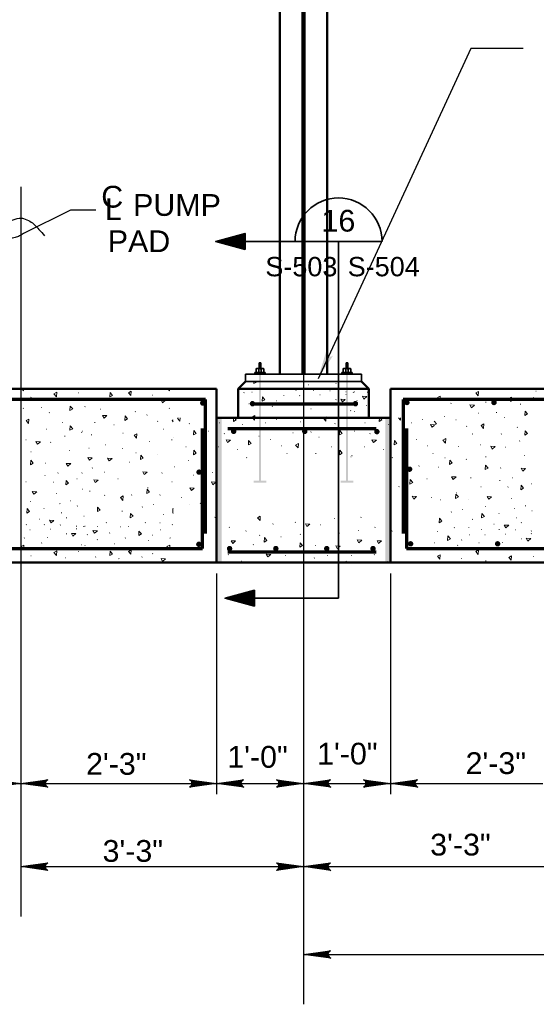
# Model space of a CAD drawing. Extents: x -92 to 946, y 181 to 432.
# Tile 2 of 12: x -4 to 67, y 199 to 335. Entities that reach past the tile are written whole.
import ezdxf

# ---------------------------------------------------------------- set-up
doc = ezdxf.new("R2010")
doc.units = 0
doc.header["$LTSCALE"] = 0.945
doc.header["$MEASUREMENT"] = 0
doc.linetypes.add('ACAD_ISO03W100', pattern=[360, 144, -216])
for name, color, linetype, lineweight in [('S-Anno-Dims', 33, 'Continuous', 35), ('S-Anno-Patt', 152, 'Continuous', 18), ('S-Anno-Symb-Sect', 4, 'Continuous', 35), ('S-Anno-Text', 53, 'Continuous', 35), ('S-Cols-Prim', 6, 'Continuous', 50), ('S-Sect-Conc', 6, 'Continuous', 50), ('S-Sect-Join', 1, 'Continuous', 35), ('S-Slab-Rbar', 7, 'Continuous', 70), ('S-Sppt-Misc', 3, 'Continuous', 35), ('S-Sppt-Shps', 3, 'Continuous', 35)]:
    doc.layers.add(name, color=color, linetype=linetype, lineweight=lineweight)
doc.styles.add('NOTES', font='romans.shx')

# ---------------------------------------------------------------- blocks, each defined once
blk = doc.blocks.new('LARROW')
at = {"color": 0, "linetype": 'ByBlock', "lineweight": -2, "flags": 128}
blk.add_lwpolyline([(-4.93, 0.71), (0, 0), (-4.92, -0.71), (-4.77, -0.59), (-4.55, -0.38), (-4.44, -0.19), (-4.42, 0), (-4.46, 0.21), (-4.57, 0.41), (-4.79, 0.61), (-4.93, 0.71), (-0.15, 0.01), (-4.76, -0.67), (-4.62, -0.56), (-4.39, -0.34), (-4.32, -0.06), (-4.37, 0.22), (-4.5, 0.41), (-4.67, 0.57), (-4.78, 0.65), (-0.41, 0.01), (-4.56, -0.59), (-4.41, -0.49), (-4.33, -0.37), (-4.25, -0.21), (-4.21, 0.01), (-4.23, 0.19), (-4.32, 0.33), (-4.5, 0.44), (-4.61, 0.58), (-0.71, 0.01), (-4.33, -0.5), (-4.17, -0.3), (-4.12, -0.06), (-4.14, 0.22), (-4.45, 0.51), (-1.05, 0.02), (-4.12, -0.41), (-4.07, -0.26), (-3.98, -0.04), (-4.04, 0.21), (-4.28, 0.43), (-1.36, 0.02), (-4.01, -0.31), (-3.92, -0.14), (-3.88, 0.04), (-4.07, 0.33), (-1.73, 0.02), (-3.85, -0.24), (-3.79, -0.11), (-3.77, 0.04), (-3.92, 0.25), (-2.17, 0.02), (-3.71, -0.15), (-3.67, 0.05), (-3.81, 0.17), (-2.53, 0.02), (-3.61, -0.09), (-3.63, 0.1), (-2.9, 0.02), (-3.57, -0.03), (-3.59, 0.03), (-3.36, 0.03)], dxfattribs=at)

msp = doc.modelspace()

# ---------------------------------------------------------------- hatches: boundary and pattern name
at = {"layer": 'S-Anno-Text', "lineweight": 25, "extrusion": (0, 0, -1)}
msp.add_hatch(color=256, dxfattribs=at).paths.add_polyline_path([(-37.33, 285.38), (-39.4, 288.56), (-39.28, 288.49), (-39.08, 288.41), (-38.9, 288.39), (-38.74, 288.43), (-38.62, 288.51), (-38.52, 288.65), (-38.44, 288.86), (-38.41, 289.01)], flags=16)
at = {"layer": 'S-Slab-Rbar'}
h = msp.add_hatch(color=256, dxfattribs=at)
edge = h.paths.add_edge_path(flags=16)
edge.add_ellipse((21.43, 282.02), major_axis=(0, 0.375), ratio=0.999811, start_angle=0, end_angle=360)
h = msp.add_hatch(color=256, dxfattribs=at)
edge = h.paths.add_edge_path(flags=16)
edge.add_ellipse((28.29, 281.93), major_axis=(0.375, 0), ratio=0.999901, start_angle=0, end_angle=360)
h = msp.add_hatch(color=256, dxfattribs=at)
edge = h.paths.add_edge_path(flags=16)
edge.add_ellipse((42.49, 281.93), major_axis=(0.375, 0), ratio=0.999901, start_angle=0, end_angle=360)
h = msp.add_hatch(color=256, dxfattribs=at)
edge = h.paths.add_edge_path(flags=16)
edge.add_ellipse((49.59, 282.09), major_axis=(0, 0.375), ratio=0.999811, start_angle=0, end_angle=360)
h = msp.add_hatch(color=256, dxfattribs=at)
edge = h.paths.add_edge_path(flags=16)
edge.add_ellipse((61.6, 282.09), major_axis=(0, 0.375), ratio=0.999811, start_angle=0, end_angle=360)
h = msp.add_hatch(color=256, dxfattribs=at)
edge = h.paths.add_edge_path(flags=16)
edge.add_ellipse((25.69, 278.11), major_axis=(0, 0.375), ratio=0.999811, start_angle=0, end_angle=360)
h = msp.add_hatch(color=256, dxfattribs=at)
edge = h.paths.add_edge_path(flags=16)
edge.add_ellipse((35.5, 278.11), major_axis=(0, 0.375), ratio=0.999811, start_angle=0, end_angle=360)
h = msp.add_hatch(color=256, dxfattribs=at)
edge = h.paths.add_edge_path(flags=16)
edge.add_ellipse((45.45, 278.07), major_axis=(0, 0.375), ratio=0.999811, start_angle=0, end_angle=360)
h = msp.add_hatch(color=256, dxfattribs=at)
edge = h.paths.add_edge_path(flags=16)
edge.add_ellipse((49.96, 272.89), major_axis=(0, 0.375), ratio=0.999811, start_angle=0, end_angle=360)
h = msp.add_hatch(color=256, dxfattribs=at)
edge = h.paths.add_edge_path(flags=16)
edge.add_ellipse((20.92, 272.49), major_axis=(0, 0.375), ratio=0.999811, start_angle=0, end_angle=360)
h = msp.add_hatch(color=256, dxfattribs=at)
edge = h.paths.add_edge_path(flags=16)
edge.add_ellipse((20.89, 262.53), major_axis=(0, 0.375), ratio=0.999811, start_angle=0, end_angle=360)
h = msp.add_hatch(color=256, dxfattribs=at)
edge = h.paths.add_edge_path(flags=16)
edge.add_ellipse((25.13, 261.94), major_axis=(0, 0.375), ratio=0.999901, start_angle=0, end_angle=360)
h = msp.add_hatch(color=256, dxfattribs=at)
edge = h.paths.add_edge_path(flags=16)
edge.add_ellipse((31.51, 261.94), major_axis=(0, 0.375), ratio=0.999901, start_angle=0, end_angle=360)
h = msp.add_hatch(color=256, dxfattribs=at)
edge = h.paths.add_edge_path(flags=16)
edge.add_ellipse((38.53, 261.94), major_axis=(0, 0.375), ratio=0.999901, start_angle=0, end_angle=360)
h = msp.add_hatch(color=256, dxfattribs=at)
edge = h.paths.add_edge_path(flags=16)
edge.add_ellipse((44.91, 261.94), major_axis=(0, 0.375), ratio=0.999901, start_angle=0, end_angle=360)
h = msp.add_hatch(color=256, dxfattribs=at)
edge = h.paths.add_edge_path(flags=16)
edge.add_ellipse((50.1, 262.6), major_axis=(0, 0.375), ratio=0.999811, start_angle=0, end_angle=360)
h = msp.add_hatch(color=256, dxfattribs=at)
edge = h.paths.add_edge_path(flags=16)
edge.add_ellipse((62.1, 262.6), major_axis=(0, 0.375), ratio=0.999811, start_angle=0, end_angle=360)
at = {"layer": 'S-Sppt-Misc'}
for points in [[(28.45, 271.05), (28.45, 271.3), (29.2, 271.3), (29.2, 286), (29.45, 286), (29.45, 271.3), (30.2, 271.3), (30.2, 271.05)], [(40.45, 271.05), (40.45, 271.3), (41.2, 271.3), (41.2, 286), (41.45, 286), (41.45, 271.3), (42.2, 271.3), (42.2, 271.05)]]:
    msp.add_hatch(color=256, dxfattribs=at).paths.add_polyline_path(points, flags=16)

# ---------------------------------------------------------------- linework, layer by layer
at = {"layer": 'S-Anno-Dims', "lineweight": 25}
for p, q in [((35.33, 422.65), (35.33, 199.07)), ((-3.67, 311.84), (-3.67, 211.19)), ((23.33, 258.5), (23.33, 228.04)), ((47.33, 258.5), (47.33, 228.04)), ((-9.67, 229.54), (11.33, 229.54)), ((11.33, 229.54), (29.33, 229.54)), ((29.33, 229.54), (47.33, 229.54)), ((47.33, 229.54), (68.32, 229.54)), ((47.33, 229.54), (68.32, 229.54)), ((-3.67, 218.07), (35.33, 218.07)), ((35.33, 218.07), (74.32, 218.07)), ((35.33, 218.07), (74.32, 218.07)), ((35.33, 205.95), (191.35, 205.95))]:
    msp.add_line(p, q, dxfattribs=at)
at = {"layer": 'S-Anno-Patt'}
for p, q in [((30.58, 284.03), (30.53, 284.01)), ((32.58, 284.01), (32.54, 284)), ((36.06, 284.52), (36.02, 284.51)), ((39.83, 284.71), (39.78, 284.7)), ((42.25, 284.94), (42.21, 284.93)), ((61.97, 283.93), (61.92, 283.92)), ((-2.24, 282.82), (-2.29, 282.8)), ((2.54, 282.55), (2.49, 282.54)), ((4.34, 283.44), (4.3, 283.42)), ((6.68, 282.66), (6.63, 282.65)), ((13.08, 282.66), (13.03, 282.65)), ((14.56, 283.12), (14.51, 283.11)), ((27.14, 283.45), (27.09, 283.43)), ((28.25, 283.51), (28.2, 283.5)), ((32.63, 283.04), (32.59, 283.03)), ((34.3, 283.76), (34.25, 283.75)), ((34.8, 283.04), (34.76, 283.03)), ((36.77, 283.76), (36.72, 283.75)), ((37.63, 283.14), (37.58, 283.13)), ((38.99, 283.71), (38.94, 283.7)), ((41.21, 283.56), (41.16, 283.55)), ((41.21, 283.19), (41.16, 283.18)), ((42.22, 283.5), (42.17, 283.48)), ((42.37, 283.56), (42.32, 283.55)), ((44.13, 283.51), (44.09, 283.5)), ((67.08, 282.76), (67.03, 282.74)), ((67.44, 283.67), (67.39, 283.65)), ((-3.28, 281.29), (-3.33, 281.28)), ((-0.77, 281.41), (-0.82, 281.39)), ((5.2, 281.52), (5.15, 281.51)), ((7.37, 281.18), (7.32, 281.16)), ((9.88, 282.44), (9.83, 282.42)), ((16.84, 281.29), (16.8, 281.28)), ((27.84, 281.92), (27.79, 281.91)), ((31.03, 281.58), (30.99, 281.56)), ((31.6, 282.32), (31.55, 282.31)), ((34, 281.92), (33.95, 281.91)), ((36.4, 281.23), (36.35, 281.22)), ((37.2, 281.97), (37.15, 281.96)), ((39.83, 282.49), (39.78, 282.48)), ((42.71, 282.38), (42.66, 282.36)), ((44.08, 281.69), (44.03, 281.68)), ((55.69, 281.99), (55.64, 281.97)), ((57.17, 282.44), (57.13, 282.43)), ((60.5, 282.14), (60.45, 282.13)), ((65.28, 281.87), (65.23, 281.86)), ((0.31, 280.71), (0.26, 280.69)), ((12.16, 280.84), (12.11, 280.82)), ((13.76, 280.38), (13.71, 280.36)), ((26.35, 281.12), (26.35, 281.12)), ((41.51, 280.06), (41.47, 280.05)), ((41.87, 280.97), (41.82, 280.96)), ((42.37, 280.87), (42.32, 280.86)), ((54.77, 280.16), (54.73, 280.14)), ((59.46, 280.62), (59.41, 280.6)), ((61.97, 280.73), (61.92, 280.72)), ((63.05, 280.03), (63, 280.02)), ((2.08, 279.35), (2.04, 279.34)), ((6.57, 279.35), (6.52, 279.34)), ((9.19, 279.01), (9.15, 278.99)), ((15.24, 279.5), (15.19, 279.48)), ((19.58, 279.18), (19.54, 279.16)), ((23.73, 279.29), (23.68, 279.28)), ((26.92, 279.06), (26.87, 279.05)), ((30.12, 279.29), (30.07, 279.28)), ((31.6, 279.75), (31.56, 279.73)), ((31.6, 279.75), (31.56, 279.73)), ((34.93, 279.44), (34.88, 279.43)), ((39.71, 279.18), (39.66, 279.16)), ((43.85, 279.29), (43.8, 279.28)), ((47.05, 279.06), (47, 279.05)), ((50.25, 279.29), (50.2, 279.28)), ((51.73, 279.75), (51.68, 279.73)), ((56.37, 279.7), (56.33, 279.69)), ((57.85, 278.82), (57.8, 278.8)), ((64.82, 278.67), (64.78, 278.66)), ((-0.12, 278.42), (-0.17, 278.41)), ((2.43, 277.47), (2.38, 277.46)), ((4.75, 277.98), (4.7, 277.97)), ((4.85, 278.13), (4.8, 278.12)), ((6.11, 277.63), (6.06, 277.62)), ((10.45, 277.86), (10.4, 277.85)), ((16.04, 278.43), (16, 278.42)), ((17.35, 277.33), (17.35, 277.33)), ((22.24, 278.15), (22.19, 278.13)), ((24.41, 277.8), (24.36, 277.79)), ((29.21, 277.46), (29.16, 277.45)), ((33.89, 277.92), (33.84, 277.91)), ((36.4, 278.03), (36.35, 278.02)), ((37.48, 277.33), (37.43, 277.32)), ((42.37, 278.15), (42.32, 278.13)), ((44.54, 277.8), (44.49, 277.79)), ((49.33, 277.46), (49.28, 277.45)), ((58.66, 277.76), (58.61, 277.74)), ((62.62, 277.75), (62.57, 277.73)), ((-2.94, 276.95), (-2.99, 276.93)), ((0.49, 276.61), (0.44, 276.59)), ((5.77, 275.8), (5.72, 275.79)), ((8.05, 276.26), (8, 276.25)), ((10.37, 275.75), (10.32, 275.73)), ((14.1, 276.72), (14.06, 276.71)), ((17.19, 276.95), (17.14, 276.93)), ((19.13, 275.98), (19.08, 275.96)), ((23.61, 275.98), (23.56, 275.96)), ((30.8, 277), (30.76, 276.99)), ((32.28, 276.12), (32.23, 276.11)), ((39.25, 275.98), (39.21, 275.96)), ((43.74, 275.98), (43.69, 275.96)), ((50.93, 277), (50.88, 276.99)), ((52.41, 276.12), (52.36, 276.11)), ((56.72, 276.04), (56.67, 276.03)), ((59.8, 276.27), (59.75, 276.26)), ((63.22, 275.93), (63.18, 275.91)), ((65.16, 276.8), (65.12, 276.78)), ((-2.24, 275.29), (-2.29, 275.28)), ((3.11, 275.46), (3.06, 275.45)), ((12.26, 275.15), (12.21, 275.14)), ((15.21, 274.94), (15.17, 274.92)), ((21.79, 274.61), (21.74, 274.59)), ((21.89, 274.76), (21.84, 274.74)), ((26.24, 275.63), (26.19, 275.62)), ((27.49, 274.49), (27.45, 274.48)), ((33.09, 275.06), (33.04, 275.05)), ((37.05, 275.05), (37, 275.04)), ((41.92, 274.61), (41.87, 274.59)), ((42.02, 274.76), (41.97, 274.74)), ((46.36, 275.63), (46.32, 275.62)), ((47.62, 274.49), (47.57, 274.48)), ((53.21, 275.06), (53.17, 275.05)), ((54.87, 274.47), (54.83, 274.46)), ((60.5, 274.61), (60.45, 274.6)), ((65.85, 274.78), (65.8, 274.77)), ((-0.2, 273.74), (-0.24, 273.72)), ((6.22, 273.06), (6.18, 273.05)), ((11.36, 273.86), (11.32, 273.85)), ((17.53, 273.23), (17.48, 273.22)), ((19.47, 274.1), (19.42, 274.09)), ((51.27, 273.35), (51.23, 273.33)), ((53.98, 273.18), (53.93, 273.17)), ((57.83, 274.26), (57.78, 274.25)), ((62.54, 273.06), (62.49, 273.05)), ((-0.31, 272.03), (-0.36, 272.02)), ((1.47, 272.37), (1.42, 272.36)), ((4.79, 272.37), (4.75, 272.36)), ((7.94, 272.49), (7.89, 272.48)), ((15.82, 272.38), (15.77, 272.36)), ((20.16, 272.09), (20.11, 272.07)), ((22.81, 272.43), (22.76, 272.42)), ((49.43, 271.78), (49.38, 271.76)), ((58.43, 271.7), (58.38, 271.68)), ((64.21, 271.7), (64.16, 271.68)), ((-2.92, 271.16), (-2.97, 271.15)), ((0.83, 271.12), (0.78, 271.1)), ((4.09, 271.57), (4.04, 271.55)), ((9.76, 271.57), (9.72, 271.56)), ((13.88, 270.32), (13.83, 270.3)), ((17.21, 271.16), (17.16, 271.15)), ((48.53, 270.49), (48.49, 270.47)), ((52.38, 271.56), (52.34, 271.55)), ((59.82, 270.48), (59.77, 270.47)), ((62.43, 271.35), (62.38, 271.34)), ((63.57, 270.44), (63.52, 270.43)), ((66.83, 270.89), (66.78, 270.87)), ((1.32, 269.54), (1.27, 269.53)), ((4.85, 270.15), (4.8, 270.14)), ((5.88, 269.86), (5.83, 269.85)), ((7.92, 269.29), (7.87, 269.28)), ((11.66, 269.34), (11.61, 269.33)), ((15.54, 269.34), (15.49, 269.33)), ((18.51, 269), (18.46, 268.99)), ((21.84, 269), (21.79, 268.99)), ((52.99, 269), (52.94, 268.99)), ((56.49, 269.64), (56.44, 269.63)), ((-2.27, 268.43), (-2.31, 268.42)), ((1.74, 268.15), (1.69, 268.13)), ((3.23, 268.53), (3.19, 268.52)), ((4.14, 267.83), (4.09, 267.81)), ((13.12, 267.68), (13.07, 267.66)), ((14.67, 268.03), (14.63, 268.02)), ((21.14, 268.19), (21.09, 268.18)), ((54.27, 268.66), (54.22, 268.65)), ((58.15, 268.66), (58.11, 268.65)), ((60.47, 267.76), (60.43, 267.74)), ((64.05, 268.87), (64.01, 268.85)), ((65.97, 267.86), (65.92, 267.84)), ((-0.43, 267.46), (-0.48, 267.45)), ((1.97, 266.87), (1.92, 266.85)), ((5.08, 266.43), (5.04, 266.42)), ((10.34, 267.12), (10.29, 267.1)), ((16.04, 266.66), (16, 266.65)), ((23.15, 266.26), (23.11, 266.25)), ((43.28, 266.26), (43.23, 266.25)), ((55.73, 267), (55.68, 266.98)), ((57.29, 267.35), (57.24, 267.34)), ((62.31, 266.78), (62.26, 266.77)), ((64.48, 267.47), (64.43, 267.45)), ((66.88, 267.15), (66.83, 267.14)), ((-2.87, 265.25), (-2.92, 265.24)), ((-1.11, 266.01), (-1.15, 266)), ((-0.4, 265.25), (-0.45, 265.24)), ((1.82, 265.2), (1.77, 265.19)), ((2.66, 266.2), (2.61, 266.19)), ((4.04, 265.05), (3.99, 265.04)), ((5.05, 264.99), (5, 264.97)), ((5.2, 265.05), (5.15, 265.04)), ((6.96, 265), (6.92, 264.99)), ((8.17, 265.52), (8.12, 265.5)), ((10.09, 264.93), (10.04, 264.92)), ((11.2, 265), (11.15, 264.99)), ((13.53, 265.52), (13.49, 265.5)), ((15.54, 265.5), (15.49, 265.49)), ((17.26, 265.25), (17.21, 265.24)), ((25.1, 264.89), (25.05, 264.87)), ((31.15, 265.35), (31.1, 265.33)), ((34.23, 265.57), (34.18, 265.56)), ((37.66, 265.23), (37.61, 265.22)), ((39.6, 266.1), (39.55, 266.09)), ((45.22, 264.89), (45.17, 264.87)), ((58.66, 265.98), (58.61, 265.97)), ((61.63, 265.33), (61.59, 265.32)), ((64.71, 266.19), (64.66, 266.18)), ((65.39, 265.52), (65.35, 265.51)), ((-2.37, 264.53), (-2.41, 264.52)), ((0.46, 264.63), (0.41, 264.62)), ((2.66, 263.98), (2.61, 263.97)), ((4.04, 264.68), (3.99, 264.67)), ((5.54, 263.87), (5.49, 263.85)), ((8.62, 264.1), (8.58, 264.08)), ((14.56, 263.81), (14.51, 263.8)), ((15.59, 264.53), (15.54, 264.52)), ((27.41, 264.37), (27.37, 264.36)), ((29.3, 263.78), (29.26, 263.76)), ((32.26, 263.56), (32.21, 263.55)), ((34.93, 263.92), (34.88, 263.9)), ((40.28, 264.09), (40.23, 264.07)), ((42.94, 264.43), (42.89, 264.42)), ((47.54, 264.37), (47.49, 264.36)), ((53.81, 264.32), (53.77, 264.31)), ((56.15, 264.84), (56.1, 264.82)), ((58.15, 264.83), (58.11, 264.81)), ((58.2, 263.85), (58.16, 263.84)), ((59.87, 264.57), (59.82, 264.56)), ((60.37, 263.85), (60.32, 263.84)), ((62.34, 264.57), (62.29, 264.56)), ((63.2, 263.95), (63.15, 263.94)), ((64.56, 264.52), (64.51, 264.51)), ((66.78, 264.37), (66.73, 264.36)), ((66.78, 264), (66.73, 263.99)), ((-3.17, 263.41), (-3.22, 263.4)), ((-0.77, 262.72), (-0.82, 262.71)), ((0.03, 263.46), (-0.02, 263.45)), ((4.7, 262.46), (4.65, 262.45)), ((5.2, 262.36), (5.15, 262.35)), ((6.91, 263.18), (6.86, 263.17)), ((9.31, 262.61), (9.26, 262.6)), ((10.79, 263.41), (10.74, 263.4)), ((13.99, 263.07), (13.94, 263.05)), ((16.96, 263.41), (16.91, 263.4)), ((28.41, 262.49), (28.36, 262.47)), ((36.97, 262.36), (36.93, 262.35)), ((53.4, 262.73), (53.36, 262.72)), ((56.6, 262.39), (56.55, 262.38)), ((57.17, 263.13), (57.12, 263.12)), ((59.57, 262.73), (59.52, 262.72)), ((62.77, 262.78), (62.72, 262.77)), ((65.39, 263.3), (65.35, 263.29)), ((-2.24, 260.93), (-2.29, 260.92)), ((4.34, 261.55), (4.3, 261.54)), ((14.56, 261.24), (14.51, 261.22)), ((23.27, 261.69), (23.22, 261.67)), ((24.98, 261.12), (24.93, 261.1)), ((32.86, 261), (32.81, 260.99)), ((38.64, 261), (38.59, 260.99)), ((41.96, 261), (41.92, 260.99)), ((43.39, 261.69), (43.35, 261.67)), ((45.11, 261.12), (45.06, 261.1)), ((61.97, 262.05), (61.92, 262.03)), ((67.08, 260.87), (67.03, 260.86)), ((67.44, 261.78), (67.39, 261.77)), ((2.54, 260.67), (2.49, 260.65)), ((6.68, 260.78), (6.63, 260.77)), ((9.88, 260.55), (9.83, 260.54)), ((13.08, 260.78), (13.03, 260.77)), ((26.81, 260.2), (26.76, 260.19)), ((36.86, 260.66), (36.81, 260.64)), ((41.26, 260.19), (41.21, 260.18)), ((46.93, 260.2), (46.89, 260.19)), ((55.69, 260.1), (55.64, 260.09)), ((57.17, 260.56), (57.13, 260.55)), ((60.5, 260.26), (60.45, 260.24)), ((65.28, 259.99), (65.23, 259.97))]:
    msp.add_line(p, q, dxfattribs=at)
at = {"layer": 'S-Anno-Patt', "flags": 128}
for points in [[(-3.3, 283.69), (-3.53, 283.97)], [(-3.28, 283.97), (-3.3, 283.69)], [(16.83, 283.69), (16.59, 283.97)], [(16.85, 283.97), (16.83, 283.69)], [(28.8, 284.97), (28.85, 284.91), (28.47, 284.7), (28.49, 284.97)], [(18.29, 279.51), (17.95, 279.91), (18.05, 279.97)], [(18.32, 279.97), (18.29, 279.51)], [(25.79, 279.97), (26.03, 279.7), (25.65, 279.48), (25.68, 279.97)], [(45.92, 279.97), (46.15, 279.7), (45.77, 279.48), (45.81, 279.97)], [(48.7, 279.66), (48.44, 279.97)], [(48.72, 279.97), (48.7, 279.66)], [(17.35, 279.42), (17.19, 279.6), (17.35, 279.69)], [(53.34, 278.94), (53.05, 278.68), (52.84, 279.06), (53.34, 279.03)], [(53.34, 279.54), (53.67, 279.16), (53.34, 278.98)], [(19.64, 267.97), (19.64, 267.97)], [(19.64, 267.97), (19.64, 267.97)], [(17.35, 266.88), (17.28, 266.84), (17.32, 267.46)], [(17.32, 267.46), (17.35, 267.43)], [(23.48, 259.97), (23.43, 260.05), (24.04, 260.01)], [(24.04, 260.01), (23.99, 259.97)], [(39.76, 259.97), (39.77, 259.97)], [(39.76, 259.97), (39.76, 259.97)], [(43.6, 259.97), (43.56, 260.05), (44.17, 260.01)], [(44.17, 260.01), (44.12, 259.97)]]:
    msp.add_lwpolyline(points, dxfattribs=at)
at = {"layer": 'S-Anno-Patt'}
for points in [[(1.24, 282.89), (0.9, 283.29), (1.28, 283.5)], [(8.64, 283.47), (8.98, 283.07), (8.6, 282.86)], [(11.53, 283.04), (11.19, 283.44), (11.57, 283.65)], [(29.67, 282.87), (30.01, 282.47), (29.63, 282.26)], [(41.09, 282.51), (40.69, 282.17), (40.48, 282.55)], [(44.07, 282.91), (43.67, 282.57), (43.45, 282.95)], [(54.14, 282.36), (53.8, 282.76), (54.18, 282.97)], [(59.44, 283.02), (59.1, 283.42), (59.48, 283.63)], [(63.98, 282.21), (63.64, 282.61), (64.02, 282.82)], [(3.15, 281.6), (3.49, 281.2), (3.11, 280.99)], [(16.28, 282.4), (15.88, 282.06), (15.67, 282.44)], [(58.89, 281.72), (58.49, 281.38), (58.28, 281.76)], [(-2.59, 279.2), (-2.93, 279.6), (-2.55, 279.81)], [(8.21, 280.28), (7.81, 279.94), (7.6, 280.32)], [(10.71, 280.24), (11.05, 279.84), (10.67, 279.62)], [(28.57, 279.66), (28.23, 280.06), (28.61, 280.28)], [(38.41, 279.51), (38.07, 279.91), (38.45, 280.13)], [(65.89, 280.92), (66.23, 280.52), (65.85, 280.31)], [(3.15, 278.87), (3.49, 278.47), (3.11, 278.26)], [(60.15, 278.52), (59.81, 278.92), (60.19, 279.14)], [(12.29, 277.18), (11.95, 277.58), (12.33, 277.79)], [(20.19, 278.23), (20.53, 277.83), (20.15, 277.61)], [(40.32, 278.23), (40.66, 277.83), (40.28, 277.61)], [(54.9, 276.5), (54.56, 276.9), (54.94, 277.11)], [(65.89, 278.19), (66.23, 277.8), (65.85, 277.58)], [(-0.97, 276.69), (-1.37, 276.35), (-1.58, 276.73)], [(25.25, 276.9), (24.85, 276.56), (24.64, 276.94)], [(27.76, 276.86), (28.1, 276.46), (27.72, 276.25)], [(34.58, 275.83), (34.24, 276.23), (34.62, 276.44)], [(45.38, 276.9), (44.98, 276.56), (44.77, 276.94)], [(47.88, 276.86), (48.22, 276.46), (47.84, 276.25)], [(61.77, 276.01), (61.37, 275.67), (61.16, 276.05)], [(6.19, 274.47), (5.79, 274.13), (5.58, 274.51)], [(8.92, 274.37), (8.52, 274.03), (8.3, 274.41)], [(12.88, 274.83), (13.22, 274.43), (12.84, 274.22)], [(20.19, 275.5), (20.53, 275.1), (20.15, 274.89)], [(40.32, 275.5), (40.66, 275.1), (40.28, 274.89)], [(49.46, 273.81), (49.12, 274.2), (49.5, 274.42)], [(-2.3, 274.12), (-1.96, 273.73), (-2.34, 273.51)], [(3.22, 273.66), (2.82, 273.32), (2.6, 273.7)], [(55.49, 274.15), (55.83, 273.75), (55.46, 273.54)], [(60.44, 273.45), (60.78, 273.05), (60.4, 272.83)], [(65.96, 272.98), (65.56, 272.64), (65.34, 273.02)], [(13.76, 272.5), (13.36, 272.16), (13.15, 272.54)], [(56.37, 271.82), (55.97, 271.48), (55.76, 271.86)], [(2.59, 271.35), (2.93, 270.95), (2.55, 270.73)], [(7, 271.39), (6.6, 271.05), (6.39, 271.43)], [(20.26, 270.29), (19.86, 269.95), (19.65, 270.33)], [(23.24, 271.1), (22.84, 270.75), (22.62, 271.13)], [(50.05, 271.46), (50.39, 271.06), (50.01, 270.84)], [(65.33, 270.67), (65.67, 270.27), (65.29, 270.06)], [(-1.47, 269.77), (-1.87, 269.43), (-2.09, 269.81)], [(10.42, 268.59), (10.08, 268.99), (10.46, 269.21)], [(13.74, 270.13), (14.08, 269.73), (13.7, 269.52)], [(50.93, 269.13), (50.53, 268.78), (50.32, 269.16)], [(56.35, 269.46), (56.69, 269.06), (56.31, 268.84)], [(61.26, 269.09), (60.87, 268.75), (60.65, 269.13)], [(6.93, 267.66), (7.27, 267.26), (6.89, 267.05)], [(-2.8, 267.46), (-2.46, 267.06), (-2.84, 266.84)], [(11.47, 266.8), (11.81, 266.4), (11.43, 266.19)], [(29.33, 265.81), (28.99, 266.2), (29.37, 266.42)], [(59.93, 266.78), (60.27, 266.38), (59.89, 266.17)], [(0.9, 265.83), (0.5, 265.49), (0.28, 265.87)], [(36.2, 265.32), (35.8, 264.98), (35.59, 265.36)], [(54.08, 266.12), (54.42, 265.72), (54.04, 265.51)], [(63.64, 265.15), (63.24, 264.81), (63.02, 265.19)], [(3.92, 264), (3.52, 263.66), (3.31, 264.04)], [(6.9, 264.4), (6.5, 264.06), (6.28, 264.44)], [(12.63, 264.36), (12.97, 263.96), (12.59, 263.75)], [(55.24, 263.68), (55.58, 263.29), (55.2, 263.07)], [(-3.3, 261.81), (-3.64, 262.21), (-3.26, 262.42)], [(16.83, 261.81), (16.49, 262.21), (16.87, 262.42)], [(25.96, 262.99), (25.56, 262.65), (25.35, 263.03)], [(29.93, 263.46), (30.27, 263.06), (29.89, 262.84)], [(34.87, 262.75), (35.21, 262.35), (34.83, 262.14)], [(40.39, 262.29), (39.99, 261.95), (39.77, 262.33)], [(43.36, 263.1), (42.96, 262.75), (42.75, 263.13)], [(46.09, 262.99), (45.69, 262.65), (45.47, 263.03)], [(66.66, 263.32), (66.26, 262.98), (66.05, 263.36)], [(1.24, 261), (0.9, 261.4), (1.28, 261.62)], [(8.64, 261.58), (8.98, 261.19), (8.6, 260.97)], [(11.53, 261.15), (11.19, 261.55), (11.57, 261.77)], [(30.8, 261.13), (30.4, 260.78), (30.19, 261.16)], [(54.14, 260.48), (53.8, 260.88), (54.18, 261.09)], [(59.44, 261.13), (59.1, 261.53), (59.48, 261.75)], [(63.98, 260.32), (63.64, 260.72), (64.02, 260.94)], [(16.28, 260.51), (15.88, 260.17), (15.67, 260.55)]]:
    msp.add_3dface(points, dxfattribs=at)
at = {"layer": 'S-Anno-Symb-Sect'}
for p, q in [((23.22, 304.3), (46.15, 304.3)), ((40.15, 304.3), (40.15, 255.09)), ((40.15, 304.3), (40.15, 300.63)), ((40.15, 255.09), (24.5, 255.09))]:
    msp.add_line(p, q, dxfattribs=at)
at = {"layer": 'S-Anno-Symb-Sect', "flags": 128}
for points in [[(23.22, 304.3), (27.27, 303.22), (27.27, 305.41), (23.22, 304.3), (27.23, 303.3), (27.24, 305.33), (23.4, 304.31), (27.16, 303.4), (27.19, 305.23), (23.59, 304.31), (27.05, 303.52), (27.09, 305.11), (23.81, 304.32), (26.95, 303.62), (26.97, 304.99), (24.07, 304.32), (26.85, 303.75), (26.9, 304.9), (24.37, 304.34), (26.73, 303.88), (26.79, 304.78), (24.72, 304.34), (26.6, 304.03), (26.69, 304.63), (25.04, 304.35), (26.47, 304.17), (26.58, 304.53), (25.39, 304.37), (26.41, 304.29), (26.48, 304.45), (25.97, 304.38)], [(24.5, 255.09), (28.55, 254.01), (28.55, 256.19), (24.5, 255.09), (28.51, 254.08), (28.52, 256.12), (24.68, 255.09), (28.44, 254.18), (28.47, 256.02), (24.87, 255.09), (28.33, 254.3), (28.37, 255.89), (25.09, 255.1), (28.23, 254.41), (28.25, 255.77), (25.34, 255.11), (28.13, 254.53), (28.18, 255.68), (25.64, 255.12), (28.01, 254.66), (28.07, 255.56), (26, 255.12), (27.88, 254.81), (27.97, 255.41), (26.32, 255.13), (27.75, 254.95), (27.86, 255.31), (26.67, 255.15), (27.69, 255.07), (27.76, 255.23), (27.25, 255.16)]]:
    msp.add_lwpolyline(points, dxfattribs=at)
at = {"layer": 'S-Anno-Symb-Sect'}
msp.add_arc((40.16, 304.31), 6, 0, 180, dxfattribs=at)
at = {"layer": 'S-Anno-Text', "lineweight": 25, "flags": 128}
for points in [[(65.64, 330.91), (58.39, 330.91), (37.33, 285.38)], [(6.69, 308.64), (3.19, 308.64), (-3.31, 305.39)]]:
    msp.add_lwpolyline(points, dxfattribs=at)
at = {"layer": 'S-Anno-Text', "lineweight": 25}
msp.add_open_spline([(-3.31, 305.39), (-3.47, 305.27), (-3.64, 305.17), (-3.83, 305.08), (-4.03, 304.97), (-4.24, 304.9), (-4.45, 304.84), (-4.67, 304.77), (-4.91, 304.77), (-5.14, 304.82), (-5.35, 304.86), (-5.53, 304.93), (-5.71, 305.12), (-5.97, 305.38), (-6.13, 305.64), (-6.16, 305.92), (-6.18, 306.17), (-6.06, 306.44), (-5.83, 306.71), (-5.57, 307), (-5.3, 307.07), (-5, 307.19), (-4.64, 307.34), (-4.27, 307.45), (-3.9, 307.51), (-3.7, 307.54), (-3.49, 307.53), (-3.28, 307.47), (-2.96, 307.39), (-2.69, 307.26), (-2.41, 307.09), (-2.18, 306.95), (-1.96, 306.81), (-1.78, 306.62), (-1.57, 306.4), (-1.37, 306.18), (-1.17, 305.96), (-0.91, 305.67), (-0.64, 305.39), (-0.4, 305.07)], degree=3, knots=[0, 0, 0, 0, 0.055466, 0.055466, 0.055466, 0.116763, 0.116763, 0.116763, 0.179832, 0.179832, 0.179832, 0.238736, 0.238736, 0.238736, 0.322673, 0.322673, 0.322673, 0.401022, 0.401022, 0.401022, 0.489182, 0.489182, 0.489182, 0.593709, 0.593709, 0.593709, 0.651108, 0.651108, 0.651108, 0.737795, 0.737795, 0.737795, 0.810324, 0.810324, 0.810324, 0.891934, 0.891934, 0.891934, 1, 1, 1, 1], dxfattribs=at)
at = {"layer": 'S-Cols-Prim'}
for p, q in [((32.08, 286), (32.08, 369.13)), ((38.58, 286), (38.58, 369.13))]:
    msp.add_line(p, q, dxfattribs=at)
at = {"layer": 'S-Cols-Prim', "linetype": 'ACAD_ISO03W100'}
for p, q in [((35.2, 286), (35.2, 369.13)), ((35.45, 286), (35.45, 369.13))]:
    msp.add_line(p, q, dxfattribs=at)
at = {"layer": 'S-Sect-Conc'}
for p, q in [((-30.67, 284), (23.33, 284)), ((23.33, 260), (23.33, 284)), ((27.33, 285), (26.33, 284)), ((26.33, 284), (26.33, 280)), ((26.33, 284), (44.33, 284)), ((43.33, 285), (44.33, 284)), ((44.33, 284), (44.33, 280)), ((47.33, 260), (47.33, 284)), ((47.33, 284), (101.32, 284)), ((23.33, 280), (47.33, 280)), ((-30.67, 260), (23.33, 260)), ((23.33, 260), (47.33, 260)), ((47.33, 260), (101.32, 260))]:
    msp.add_line(p, q, dxfattribs=at)
at = {"layer": 'S-Sect-Join', "extrusion": (0, 0, -1)}
for points in [[(-23.33, 280), (-24.03, 280), (-23.33, 260), (-24.03, 260)], [(-46.63, 280), (-47.33, 280), (-46.63, 260), (-47.33, 260)]]:
    msp.add_solid(points, dxfattribs=at)
at = {"layer": 'S-Slab-Rbar'}
for p, q in [((21.83, 282.5), (-28.91, 282.5)), ((21.83, 264.04), (21.83, 282.5)), ((28.29, 281.93), (42.49, 281.93)), ((99.82, 282.5), (49.09, 282.5)), ((49.09, 282.5), (49.09, 264.04)), ((21.39, 261.97), (21.39, 278.5)), ((24.91, 278.5), (45.34, 278.5)), ((49.52, 278.5), (49.52, 261.97)), ((-28.47, 261.97), (21.39, 261.97)), ((24.91, 261.5), (45.34, 261.5)), ((49.52, 261.97), (99.38, 261.97))]:
    msp.add_line(p, q, dxfattribs=at)
at = {"layer": 'S-Sppt-Misc'}
for p, q in [((28.79, 286.22), (28.79, 286.69)), ((28.87, 286.77), (29.79, 286.77)), ((29.15, 286.22), (29.15, 286.77)), ((29.2, 287.57), (29.45, 287.57)), ((29.2, 286.77), (29.2, 287.57)), ((29.2, 287.31), (29.45, 287.31)), ((29.2, 287.04), (29.45, 287.04)), ((29.25, 287.44), (29.4, 287.44)), ((29.25, 287.17), (29.4, 287.17)), ((29.25, 286.9), (29.4, 286.9)), ((29.41, 286.77), (29.5, 286.61)), ((29.45, 286.77), (29.45, 287.57)), ((29.5, 286.22), (29.5, 286.77)), ((29.6, 286.77), (29.5, 286.61)), ((29.87, 286.22), (29.87, 286.69)), ((40.79, 286.22), (40.79, 286.69)), ((40.87, 286.77), (41.79, 286.77)), ((41.15, 286.22), (41.15, 286.77)), ((41.2, 287.57), (41.45, 287.57)), ((41.2, 286.77), (41.2, 287.57)), ((41.2, 287.31), (41.45, 287.31)), ((41.2, 287.04), (41.45, 287.04)), ((41.25, 287.44), (41.4, 287.44)), ((41.25, 287.17), (41.4, 287.17)), ((41.25, 286.9), (41.4, 286.9)), ((41.41, 286.77), (41.5, 286.61)), ((41.45, 286.77), (41.45, 287.57)), ((41.5, 286.22), (41.5, 286.77)), ((41.59, 286.77), (41.5, 286.61)), ((41.87, 286.22), (41.87, 286.69)), ((28.61, 286), (28.61, 286.22)), ((28.61, 286.22), (30.05, 286.22)), ((28.61, 286), (30.05, 286)), ((30.05, 286), (30.05, 286.22)), ((40.61, 286), (40.61, 286.22)), ((40.61, 286.22), (42.05, 286.22)), ((40.61, 286), (42.05, 286)), ((42.05, 286), (42.05, 286.22))]:
    msp.add_line(p, q, dxfattribs=at)
for centre, major_axis, start_param, end_param in [((28.87, 286.69), (0, 0.0781), 0, 1.570796), ((29.79, 286.69), (0, -0.0781), 1.570796, 3.141593), ((40.87, 286.69), (0, 0.0781), 0, 1.570796), ((41.79, 286.69), (0, -0.0781), 1.570796, 3.141593)]:
    msp.add_ellipse(centre, major_axis=major_axis, ratio=0.999811, start_param=start_param, end_param=end_param, dxfattribs=at)
at = {"layer": 'S-Sppt-Misc', "extrusion": (0, 0, -1)}
for points in [[(-29.25, 286.77), (-29.06, 286.77), (-29.15, 286.61)], [(-29.41, 286.77), (-29.6, 286.77), (-29.5, 286.61)], [(-41.24, 286.77), (-41.06, 286.77), (-41.15, 286.61)], [(-41.41, 286.77), (-41.59, 286.77), (-41.5, 286.61)]]:
    msp.add_solid(points, dxfattribs=at)
at = {"layer": 'S-Sppt-Shps'}
for p, q in [((27.33, 286), (43.33, 286)), ((27.33, 285), (27.33, 286)), ((43.33, 286), (43.33, 285)), ((27.33, 285), (43.33, 285))]:
    msp.add_line(p, q, dxfattribs=at)

# ---------------------------------------------------------------- block references
at = {"layer": 'S-Anno-Dims', "lineweight": 25, "xscale": 0.7598681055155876, "yscale": 0.7351616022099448, "zscale": 0.09525}
for p in [(-3.67, 229.54), (23.33, 229.54), (35.33, 229.54), (47.33, 229.54), (35.33, 218.07)]:
    msp.add_blockref('LARROW', p, dxfattribs=at)
at = {"layer": 'S-Anno-Dims', "lineweight": 25, "xscale": 0.7598681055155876, "yscale": 0.7351616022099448, "zscale": 0.09525, "rotation": 180}
for p in [(-3.67, 229.54), (23.33, 229.54), (35.33, 229.54), (47.33, 229.54), (-3.67, 218.07), (35.33, 218.07), (35.33, 205.95)]:
    msp.add_blockref('LARROW', p, dxfattribs=at)

# ---------------------------------------------------------------- texts
at = {"layer": 'S-Anno-Dims', "lineweight": 25, "char_height": 3, "attachment_point": 1, "style": 'NOTES'}
for s, insert, line_spacing_factor in [('\\fArial|b0|i0|c0|p39;1\'-0"', (37.2, 235.15), 0.612936), ('\\fArial|b0|i0|c0|p39;2\'-3"', (5.33, 233.74), 0.615396), ('\\fArial|b0|i0|c0|p39;1\'-0"', (24.81, 234.71), 0.612936), ('\\fArial|b0|i0|c0|p39;2\'-3"', (57.68, 233.84), 0.612936), ('\\fArial|b0|i0|c0|p39;3\'-3"', (7.61, 221.73), 0.612936), ('\\fArial|b0|i0|c0|p39;3\'-3"', (52.8, 222.6), 0.610487)]:
    msp.add_mtext(s, dxfattribs=dict(at, insert=insert, line_spacing_factor=line_spacing_factor))
at = {"layer": 'S-Anno-Symb-Sect', "attachment_point": 1, "line_spacing_factor": 0.73751, "style": 'NOTES'}
for s, insert, char_height in [('\\fArial|b0|i0|c0|p39;16', (37.81, 308.67), 3), ('\\fArial|b0|i0|c0|p39;S-503', (30.06, 302.17), 2.6667), ('\\fArial|b0|i0|c0|p39;S-504', (41.42, 302.17), 2.6667)]:
    msp.add_mtext(s, dxfattribs=dict(at, insert=insert, char_height=char_height))
at = {"layer": 'S-Anno-Text', "lineweight": 25, "char_height": 3, "attachment_point": 1, "line_spacing_factor": 0.612936, "style": 'NOTES'}
for s, insert in [('\\fArial|b0|i0|c0|p39;C', (7.43, 311.98)), ('\\fArial|b0|i0|c0|p39;L', (7.93, 310.27))]:
    msp.add_mtext(s, dxfattribs=dict(at, insert=insert))
at = {"layer": 'S-Anno-Text', "lineweight": 25, "insert": (8.33, 310.84), "char_height": 3, "attachment_point": 1, "style": 'NOTES'}
msp.add_mtext('\\fArial|b0|i0|c0|p39;   PUMP\\PPAD', dxfattribs=at)

doc.saveas('drawing.dxf')
